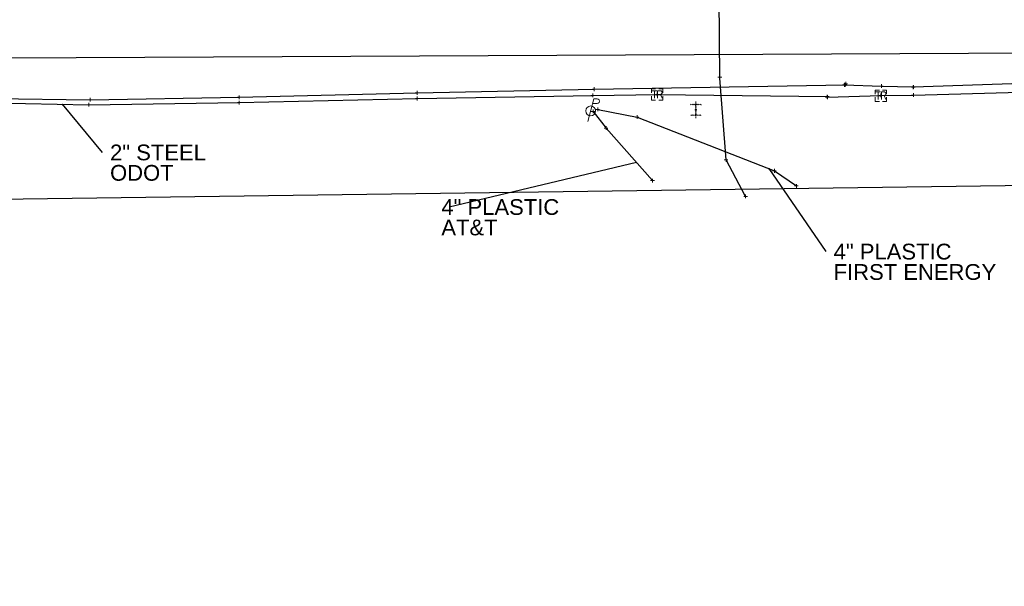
# Model space of a CAD drawing. Header units: feet. Extents: x 2474969 to 2485206, y 498780 to 500682.
# Tile 31 of 69: x 2478500 to 2478760, y 499918 to 500068. Entities that reach past the tile are written whole.
import ezdxf

# ---------------------------------------------------------------- set-up
doc = ezdxf.new("R2010")
doc.units = ezdxf.units.FT
doc.header["$MEASUREMENT"] = 0
for name, pattern in [('DGN Style 2', [0.017105, 0.010263, -0.006842]), ('DGN Style 7', [0.034211, 0.015395, -0.006842, 0.005132, -0.006842]), ('interconnectex', [0]), ('OhDOT_USTN2', [0.11, 0.069, -0.041])]:
    doc.linetypes.add(name, pattern=pattern)
for name, color, linetype in [('GT_X_Piling_Cells', 6, 'OhDOT_USTN2'), ('SG_X_Interconnect_Cable', 7, 'interconnectex'), ('SG_X_PullBox', 7, 'Continuous'), ('TX_X_10', 7, 'Continuous'), ('UT_X_Electric', 1, 'elecex'), ('UT_X_Electric_Cells', 1, 'Continuous'), ('UT_X_FO', 30, 'foex'), ('UT_X_Gas', 190, 'gasex'), ('UT_X_Telecom', 30, 'teleex')]:
    doc.layers.add(name, color=color, linetype=linetype)
doc.layers.add('GT_X_Piling_Cells (Construction)', color=6, linetype='DGN Style 2', lineweight=0)
doc.layers.add('SG_X_PullBox (Construction)', color=7, linetype='Continuous', lineweight=0)
doc.layers.add('SV_X_Shot_Marker (Construction)', color=2, linetype='Continuous', lineweight=0, transparency=0.5)
doc.styles.get("Standard").update_dxf_attribs({"font": 'arial.ttf'})
doc.styles.add('Standard-Linetype-Ex', font='font30.shx')
doc.styles.add('Style-Arial', font='arial.ttf')
doc.linetypes.add('elecex', pattern='A,0.2,-0.1,0.2,-0.1,0.2,-0.1,0.2,-0.1,["E",Standard-Linetype-Ex,S=0.14,R=0,X=0,Y=-0.05],-0.2', length=1.4)
doc.linetypes.add('foex', pattern='A,0.2,-0.1,0.2,-0.1,0.2,-0.1,0.2,-0.1,["FO",Standard-Linetype-Ex,S=0.14,R=0,X=0,Y=-0.05],-0.3', length=1.5)
doc.linetypes.add('gasex', pattern='A,0.2,-0.1,0.2,-0.1,0.2,-0.1,0.2,-0.1,["G",Standard-Linetype-Ex,S=0.14,R=0,X=0,Y=-0.05],-0.25', length=1.45)
doc.linetypes.add('teleex', pattern='A,0.2,-0.1,0.2,-0.1,0.2,-0.1,0.2,-0.1,["T",Standard-Linetype-Ex,S=0.14,R=0,X=0,Y=-0.05],-0.2', length=1.4)
doc.dimstyles.get("Standard").update_dxf_attribs({"dimtxt": 0.18, "dimasz": 0.18, "dimexe": 0.18, "dimexo": 0.0625, "dimgap": 0.09, "dimtad": 0, "dimtih": 1, "dimtoh": 1, "dimdec": 4, "dimzin": 0, "dimdsep": 46, "dimtxsty": 'Standard', "dimcen": 0.09, "dimadec": 0, "dimazin": 0, "dimtfac": 1, "dimtdec": 4, "dimtofl": 0, "dimtmove": 0, "dimatfit": 3, "dimfxl": 1, "dimtolj": 1, "dimtzin": 0, "dimarcsym": 0})

# ---------------------------------------------------------------- blocks, each defined once
blk = doc.blocks.new('SVPT_719')
at = {"layer": 'SV_X_Shot_Marker (Construction)', "transparency": 33554495}
for p, q in [((0, 0.025), (0, -0.025)), ((-0.025, 0), (0.025, 0))]:
    blk.add_line(p, q, dxfattribs=at)
blk.add_point((0, 0), dxfattribs=at)
blk = doc.blocks.new('SVPT_720')
at = {"layer": 'SV_X_Shot_Marker (Construction)', "transparency": 33554495}
for p, q in [((-0.025, 0), (0.025, 0)), ((0, 0.025), (0, -0.025))]:
    blk.add_line(p, q, dxfattribs=at)
blk.add_point((0, 0), dxfattribs=at)
blk = doc.blocks.new('SVPT_721')
at = {"layer": 'SV_X_Shot_Marker (Construction)', "transparency": 33554495}
for p, q in [((-0.025, 0), (0.025, 0)), ((0, 0.025), (0, -0.025))]:
    blk.add_line(p, q, dxfattribs=at)
blk.add_point((0, 0), dxfattribs=at)
blk = doc.blocks.new('SVPT_722')
at = {"layer": 'SV_X_Shot_Marker (Construction)', "transparency": 33554495}
for p, q in [((-0.025, 0), (0.025, 0)), ((0, 0.025), (0, -0.025))]:
    blk.add_line(p, q, dxfattribs=at)
blk.add_point((0, 0), dxfattribs=at)
blk = doc.blocks.new('SIGPB_32')
at = {"layer": 'SG_X_PullBox', "color": 7, "linetype": 'Continuous', "lineweight": 0, "flags": 128}
for points in [[(-0.02, 0.075), (-0.075, 0.075), (-0.075, 0.02)], [(-0.068, 0.05), (-0.006, 0.05)], [(-0.036, 0.05), (-0.036, -0.05)], [(0.006, -0.05), (0.006, 0.05), (0.043, 0.05), (0.047, 0.049), (0.053, 0.048), (0.055, 0.046), (0.058, 0.044), (0.061, 0.041), (0.063, 0.037), (0.065, 0.03), (0.065, 0.021), (0.064, 0.018), (0.062, 0.013), (0.059, 0.007), (0.056, 0.005), (0.054, 0.004), (0.052, 0.003), (0.05, 0.002), (0.043, 0.001), (0.006, 0.001)], [(0.075, 0.02), (0.075, 0.075), (0.02, 0.075)], [(0.043, 0.001), (0.065, -0.05)], [(-0.075, -0.02), (-0.075, -0.075), (-0.02, -0.075)], [(0.02, -0.075), (0.075, -0.075), (0.075, -0.02)]]:
    blk.add_lwpolyline(points, dxfattribs=at)
at = {"layer": 'SG_X_PullBox (Construction)', "color": 7, "linetype": 'Continuous', "lineweight": 30}
blk.add_point((0, 0), dxfattribs=at)
blk = doc.blocks.new('SVPT_723')
at = {"layer": 'SV_X_Shot_Marker (Construction)', "transparency": 33554495}
for p, q in [((-0.025, 0), (0.025, 0)), ((0, 0.025), (0, -0.025))]:
    blk.add_line(p, q, dxfattribs=at)
blk.add_point((0, 0), dxfattribs=at)
blk = doc.blocks.new('SVPT_724')
at = {"layer": 'SV_X_Shot_Marker (Construction)', "transparency": 33554495}
for p, q in [((-0.025, 0), (0.025, 0)), ((0, 0.025), (0, -0.025))]:
    blk.add_line(p, q, dxfattribs=at)
blk.add_point((0, 0), dxfattribs=at)
blk = doc.blocks.new('SVPT_725')
at = {"layer": 'SV_X_Shot_Marker (Construction)', "transparency": 33554495}
for p, q in [((-0.025, 0), (0.025, 0)), ((0, 0.025), (0, -0.025))]:
    blk.add_line(p, q, dxfattribs=at)
blk.add_point((0, 0), dxfattribs=at)
blk = doc.blocks.new('SVPT_726')
at = {"layer": 'SV_X_Shot_Marker (Construction)', "transparency": 33554495}
for p, q in [((-0.025, 0), (0.025, 0)), ((0, 0.025), (0, -0.025))]:
    blk.add_line(p, q, dxfattribs=at)
blk.add_point((0, 0), dxfattribs=at)
blk = doc.blocks.new('SVPT_727')
at = {"layer": 'SV_X_Shot_Marker (Construction)', "transparency": 33554495}
for p, q in [((-0.025, 0), (0.025, 0)), ((0, 0.025), (0, -0.025))]:
    blk.add_line(p, q, dxfattribs=at)
blk.add_point((0, 0), dxfattribs=at)
blk = doc.blocks.new('PP_10')
at = {"layer": 'UT_X_Electric_Cells', "color": 1, "linetype": 'Continuous', "lineweight": 0}
for p, q in [((0.043, 0.16), (-0.037, -0.14)), ((0.043, 0.16), (0.085, 0.16)), ((0.026, 0.096), (0.085, 0.096))]:
    blk.add_line(p, q, dxfattribs=at)
blk.add_circle((0, 0), 0.065, dxfattribs=at)
at = {"layer": 'UT_X_Electric_Cells', "color": 1, "linetype": 'Continuous', "lineweight": 0, "extrusion": (0, 0, -1)}
blk.add_arc((-0.086, 0.128), 0.0319, 88.8767, 271.1233, dxfattribs=at)
blk = doc.blocks.new('SVPT_728')
at = {"layer": 'SV_X_Shot_Marker (Construction)', "transparency": 33554495}
for p, q in [((-0.025, 0), (0.025, 0)), ((0, 0.025), (0, -0.025))]:
    blk.add_line(p, q, dxfattribs=at)
blk.add_point((0, 0), dxfattribs=at)
blk = doc.blocks.new('SVPT_729')
at = {"layer": 'SV_X_Shot_Marker (Construction)', "transparency": 33554495}
for p, q in [((-0.025, 0), (0.025, 0)), ((0, 0.025), (0, -0.025))]:
    blk.add_line(p, q, dxfattribs=at)
blk.add_point((0, 0), dxfattribs=at)
blk = doc.blocks.new('SVPT_730')
at = {"layer": 'SV_X_Shot_Marker (Construction)', "transparency": 33554495}
for p, q in [((-0.025, 0), (0.025, 0)), ((0, 0.025), (0, -0.025))]:
    blk.add_line(p, q, dxfattribs=at)
blk.add_point((0, 0), dxfattribs=at)
blk = doc.blocks.new('SVPT_731')
at = {"layer": 'SV_X_Shot_Marker (Construction)', "transparency": 33554495}
for p, q in [((-0.025, 0), (0.025, 0)), ((0, 0.025), (0, -0.025))]:
    blk.add_line(p, q, dxfattribs=at)
blk.add_point((0, 0), dxfattribs=at)
blk = doc.blocks.new('SVPT_732')
at = {"layer": 'SV_X_Shot_Marker (Construction)', "transparency": 33554495}
for p, q in [((-0.025, 0), (0.025, 0)), ((0, 0.025), (0, -0.025))]:
    blk.add_line(p, q, dxfattribs=at)
blk.add_point((0, 0), dxfattribs=at)
blk = doc.blocks.new('SVPT_733')
at = {"layer": 'SV_X_Shot_Marker (Construction)', "transparency": 33554495}
for p, q in [((-0.025, 0), (0.025, 0)), ((0, 0.025), (0, -0.025))]:
    blk.add_line(p, q, dxfattribs=at)
blk.add_point((0, 0), dxfattribs=at)
blk = doc.blocks.new('SVPT_734')
at = {"layer": 'SV_X_Shot_Marker (Construction)', "transparency": 33554495}
for p, q in [((-0.025, 0), (0.025, 0)), ((0, 0.025), (0, -0.025))]:
    blk.add_line(p, q, dxfattribs=at)
blk.add_point((0, 0), dxfattribs=at)
blk = doc.blocks.new('SVPT_735')
at = {"layer": 'SV_X_Shot_Marker (Construction)', "transparency": 33554495}
for p, q in [((-0.025, 0), (0.025, 0)), ((0, 0.025), (0, -0.025))]:
    blk.add_line(p, q, dxfattribs=at)
blk.add_point((0, 0), dxfattribs=at)
blk = doc.blocks.new('SVPT_736')
at = {"layer": 'SV_X_Shot_Marker (Construction)', "transparency": 33554495}
for p, q in [((-0.025, 0), (0.025, 0)), ((0, 0.025), (0, -0.025))]:
    blk.add_line(p, q, dxfattribs=at)
blk.add_point((0, 0), dxfattribs=at)
blk = doc.blocks.new('SVPT_737')
at = {"layer": 'SV_X_Shot_Marker (Construction)', "transparency": 33554495}
for p, q in [((-0.025, 0), (0.025, 0)), ((0, 0.025), (0, -0.025))]:
    blk.add_line(p, q, dxfattribs=at)
blk.add_point((0, 0), dxfattribs=at)
blk = doc.blocks.new('SVPT_738')
at = {"layer": 'SV_X_Shot_Marker (Construction)', "transparency": 33554495}
for p, q in [((-0.025, 0), (0.025, 0)), ((0, 0.025), (0, -0.025))]:
    blk.add_line(p, q, dxfattribs=at)
blk.add_point((0, 0), dxfattribs=at)
blk = doc.blocks.new('SVPT_739')
at = {"layer": 'SV_X_Shot_Marker (Construction)', "transparency": 33554495}
for p, q in [((-0.025, 0), (0.025, 0)), ((0, 0.025), (0, -0.025))]:
    blk.add_line(p, q, dxfattribs=at)
blk.add_point((0, 0), dxfattribs=at)
blk = doc.blocks.new('BEAM_PILE_2')
at = {"layer": 'GT_X_Piling_Cells', "color": 6, "linetype": 'Continuous', "lineweight": 0}
for p, q in [((-0.069, 0.065), (-0.059, 0.075)), ((-0.051, 0.065), (-0.041, 0.075)), ((-0.033, 0.065), (-0.023, 0.075)), ((-0.016, 0.065), (-0.006, 0.075)), ((-0.006, 0.057), (0.012, 0.075)), ((-0.005, 0.04), (0.005, 0.05)), ((-0.005, 0.023), (0.005, 0.033)), ((-0.005, 0.005), (0.005, 0.015)), ((0.02, 0.065), (0.03, 0.075)), ((0.037, 0.065), (0.047, 0.075)), ((0.055, 0.065), (0.065, 0.075)), ((0.073, 0.065), (0.075, 0.067)), ((-0.067, -0.075), (-0.057, -0.065)), ((-0.05, -0.075), (-0.04, -0.065)), ((-0.032, -0.075), (-0.022, -0.065)), ((-0.014, -0.075), (0.005, -0.055)), ((-0.005, -0.013), (0.005, -0.003)), ((-0.005, -0.03), (0.005, -0.02)), ((-0.005, -0.048), (0.005, -0.038)), ((0.003, -0.075), (0.014, -0.064)), ((0.021, -0.075), (0.031, -0.065)), ((0.039, -0.075), (0.049, -0.065)), ((0.056, -0.075), (0.066, -0.065)), ((0.074, -0.075), (0.075, -0.074))]:
    blk.add_line(p, q, dxfattribs=at)
at = {"layer": 'GT_X_Piling_Cells', "color": 2, "linetype": 'DGN Style 7', "lineweight": 0}
blk.add_line((0, -0.112), (0, 0.112), dxfattribs=at)
at = {"layer": 'GT_X_Piling_Cells (Construction)', "color": 2, "linetype": 'Continuous', "lineweight": 40}
blk.add_point((0, 0), dxfattribs=at)
blk = doc.blocks.new('SVPT_740')
at = {"layer": 'SV_X_Shot_Marker (Construction)', "transparency": 33554495}
for p, q in [((-0.025, 0), (0.025, 0)), ((0, 0.025), (0, -0.025))]:
    blk.add_line(p, q, dxfattribs=at)
blk.add_point((0, 0), dxfattribs=at)
blk = doc.blocks.new('SIGPB_33')
at = {"layer": 'SG_X_PullBox', "color": 7, "linetype": 'Continuous', "lineweight": 0, "flags": 128}
for points in [[(-0.02, 0.075), (-0.075, 0.075), (-0.075, 0.02)], [(-0.068, 0.05), (-0.006, 0.05)], [(-0.036, 0.05), (-0.036, -0.05)], [(0.006, -0.05), (0.006, 0.05), (0.043, 0.05), (0.047, 0.049), (0.053, 0.048), (0.055, 0.046), (0.058, 0.044), (0.061, 0.041), (0.063, 0.037), (0.065, 0.03), (0.065, 0.021), (0.064, 0.018), (0.062, 0.013), (0.059, 0.007), (0.056, 0.005), (0.054, 0.004), (0.052, 0.003), (0.05, 0.002), (0.043, 0.001), (0.006, 0.001)], [(0.075, 0.02), (0.075, 0.075), (0.02, 0.075)], [(0.043, 0.001), (0.065, -0.05)], [(-0.075, -0.02), (-0.075, -0.075), (-0.02, -0.075)], [(0.02, -0.075), (0.075, -0.075), (0.075, -0.02)]]:
    blk.add_lwpolyline(points, dxfattribs=at)
at = {"layer": 'SG_X_PullBox (Construction)', "color": 7, "linetype": 'Continuous', "lineweight": 30}
blk.add_point((0, 0), dxfattribs=at)
blk = doc.blocks.new('SVPT_741')
at = {"layer": 'SV_X_Shot_Marker (Construction)', "transparency": 33554495}
for p, q in [((-0.025, 0), (0.025, 0)), ((0, 0.025), (0, -0.025))]:
    blk.add_line(p, q, dxfattribs=at)
blk.add_point((0, 0), dxfattribs=at)
blk = doc.blocks.new('SVPT_742')
at = {"layer": 'SV_X_Shot_Marker (Construction)', "transparency": 33554495}
for p, q in [((-0.025, 0), (0.025, 0)), ((0, 0.025), (0, -0.025))]:
    blk.add_line(p, q, dxfattribs=at)
blk.add_point((0, 0), dxfattribs=at)
blk = doc.blocks.new('SVPT_743')
at = {"layer": 'SV_X_Shot_Marker (Construction)', "transparency": 33554495}
for p, q in [((-0.025, 0), (0.025, 0)), ((0, 0.025), (0, -0.025))]:
    blk.add_line(p, q, dxfattribs=at)
blk.add_point((0, 0), dxfattribs=at)
blk = doc.blocks.new('SVPT_744')
at = {"layer": 'SV_X_Shot_Marker (Construction)', "transparency": 33554495}
for p, q in [((-0.025, 0), (0.025, 0)), ((0, 0.025), (0, -0.025))]:
    blk.add_line(p, q, dxfattribs=at)
blk.add_point((0, 0), dxfattribs=at)
blk = doc.blocks.new('SVPT_745')
at = {"layer": 'SV_X_Shot_Marker (Construction)', "transparency": 33554495}
for p, q in [((-0.025, 0), (0.025, 0)), ((0, 0.025), (0, -0.025))]:
    blk.add_line(p, q, dxfattribs=at)
blk.add_point((0, 0), dxfattribs=at)
blk = doc.blocks.new('SVPT_746')
at = {"layer": 'SV_X_Shot_Marker (Construction)', "transparency": 33554495}
for p, q in [((-0.025, 0), (0.025, 0)), ((0, 0.025), (0, -0.025))]:
    blk.add_line(p, q, dxfattribs=at)
blk.add_point((0, 0), dxfattribs=at)
blk = doc.blocks.new('SVPT_747')
at = {"layer": 'SV_X_Shot_Marker (Construction)', "transparency": 33554495}
for p, q in [((-0.025, 0), (0.025, 0)), ((0, 0.025), (0, -0.025))]:
    blk.add_line(p, q, dxfattribs=at)
blk.add_point((0, 0), dxfattribs=at)
blk = doc.blocks.new('SVPT_748')
at = {"layer": 'SV_X_Shot_Marker (Construction)', "transparency": 33554495}
for p, q in [((-0.025, 0), (0.025, 0)), ((0, 0.025), (0, -0.025))]:
    blk.add_line(p, q, dxfattribs=at)
blk.add_point((0, 0), dxfattribs=at)
blk = doc.blocks.new('TerminatorOpen_0.5')
at = {"color": 0, "linetype": 'ByBlock', "lineweight": -2}
for q in [(-1, 0.25), (-1, 0), (-1, -0.25)]:
    blk.add_line((0, 0), q, dxfattribs=at)

msp = doc.modelspace()

# ---------------------------------------------------------------- linework, layer by layer
at = {"layer": 'SG_X_Interconnect_Cable'}
for points in [[(2478713.27, 500047.66, 1108.55), (2478713.36, 500047.56, 1108.51), (2478727.51, 500048.02, 1109.01), (2478736.13, 500048.11, 1108.94), (2478798.6, 500049.89, 1108.77), (2478835.04, 500050.57, 1108.6), (2478900.89, 500052.64, 1108.23), (2478954.23, 500053.73, 1108.06), (2478956.32, 500053.88, 1108.17), (2478958.11, 500052.89, 1108.42)], [(2478184.97, 500041.94, 1098.37), (2478254.24, 500043.29, 1100.12), (2478279.35, 500043.18, 1100.72), (2478301.48, 500043.12, 1101.22), (2478310.04, 500041.02, 1101.53), (2478314.26, 500039, 1101.56), (2478320.16, 500038.64, 1101.59), (2478332.25, 500037.9, 1101.97), (2478342.89, 500038.24, 1102.13), (2478354.96, 500040.46, 1102.49), (2478364.74, 500041.72, 1102.55), (2478402.13, 500041.16, 1103.8), (2478404.79, 500041.24, 1103.93), (2478419.74, 500042.03, 1104.07), (2478450.37, 500044.29, 1104.84), (2478492.73, 500046.02, 1105.64), (2478517.97, 500045.56, 1106.31), (2478557.77, 500046.12, 1106.95), (2478604.84, 500047.21, 1107.79), (2478651.28, 500048.03, 1108.3), (2478668.34, 500048.3, 1108.39), (2478713.28, 500047.7, 1108.39)]]:
    msp.add_polyline3d(points, dxfattribs=at)
at = {"layer": 'TX_X_10', "flags": 128}
msp.add_lwpolyline([(2477769.95, 500054.35), (2477803.71, 499918.26), (2477849.8, 499929.69), (2477829.5, 499998.87), (2477857.5, 500011.97), (2478851.28, 500025.47), (2479972.66, 500033.68), (2479972.96, 499992.65), (2480049.05, 499993.16), (2480040.12, 500065.36)], close=True, dxfattribs=at)
at = {"layer": 'UT_X_Electric', "flags": 128}
msp.add_lwpolyline([(2478652.58, 500044.33), (2478662.98, 500042.29), (2478699.33, 500028.09), (2478705.13, 500024.1)], dxfattribs=at)
at = {"layer": 'UT_X_FO', "flags": 128}
for points in [[(2478718.18, 500051.07), (2478717.82, 500050.81), (2478727.63, 500050.49), (2478736.08, 500050.27), (2478798.62, 500052.43), (2478834.83, 500052.46), (2478901.31, 500053.25), (2478957.99, 500054.88), (2478991, 500055.29), (2479021.39, 500055.82), (2479073.75, 500056.01), (2479117.85, 500057.26), (2479157.12, 500056.18), (2479173.31, 500053.28), (2479203.06, 500053.86), (2479239.9, 500054.31), (2479267.9, 500054.86), (2479332.88, 500055.01), (2479408.75, 500055.28), (2479449.15, 500055.43), (2479471.36, 500055.54), (2479564.5, 500054.32), (2479594.2, 500051.8), (2479626.04, 500053.19), (2479665.86, 500053.76), (2479708.48, 500054.45), (2479753.31, 500054.97), (2479800.04, 500055.74), (2479862.03, 500058.02), (2479911.63, 500058.45), (2480000.41, 500058.8), (2480020.59, 500058.71), (2480040.69, 500058.31)], [(2478093.29, 500027.25), (2478099.5, 500027.38), (2478102.34, 500028.66), (2478117.75, 500033.52), (2478124.41, 500035.22), (2478184.96, 500035.66), (2478254.01, 500037.83), (2478279.74, 500037.99), (2478305.62, 500036.35), (2478334.48, 500036.01), (2478345.03, 500036.84), (2478362.07, 500039.7), (2478370.27, 500042.85), (2478404.77, 500043.45), (2478420.03, 500045.27), (2478450.15, 500046.63), (2478492.94, 500047.24), (2478518.31, 500046.87), (2478557.77, 500047.52), (2478604.78, 500048.71), (2478651.68, 500049.67), (2478718.02, 500050.78)]]:
    msp.add_lwpolyline(points, dxfattribs=at)
at = {"layer": 'UT_X_Gas'}
msp.add_line((2478684.9, 500052.54), (2478684.36, 500123.46), dxfattribs=at)
at = {"layer": 'UT_X_Gas', "flags": 128}
msp.add_lwpolyline([(2478691.7, 500021.32), (2478686.54, 500031), (2478684.9, 500052.54)], dxfattribs=at)
at = {"layer": 'UT_X_Telecom'}
msp.add_polyline3d([(2478651.34, 500043.79, 0), (2478654.78, 500039.39, 0), (2478667.06, 500025.51, 0)], dxfattribs=at)

# ---------------------------------------------------------------- block references
at = {"layer": 'GT_X_Piling_Cells', "color": 2, "linetype": 'DGN Style 7', "lineweight": 0, "xscale": 20, "yscale": 20, "zscale": 20}
msp.add_blockref('BEAM_PILE_2', (2478678.52, 500044.21, 1108.32), dxfattribs=at)
at = {"layer": 'SG_X_PullBox', "color": 7, "linetype": 'Continuous', "lineweight": 0, "xscale": 20, "yscale": 20, "zscale": 20}
for name, p in [('SIGPB_33', (2478668.31, 500048.26, 1108.4)), ('SIGPB_32', (2478727.49, 500047.95, 1109.03))]:
    msp.add_blockref(name, p, dxfattribs=at)
at = {"layer": 'SV_X_Shot_Marker (Construction)', "transparency": 33554495, "xscale": 20, "yscale": 20, "zscale": 20}
for name, p in [('SVPT_739', (2478684.88, 500052.86, 1107.93)), ('SVPT_742', (2478651.68, 500049.67, 1108.24)), ('SVPT_724', (2478717.82, 500050.81, 1108.41)), ('SVPT_735', (2478718.02, 500050.78, 1108.36)), ('SVPT_727', (2478718.18, 500051.07, 1108.46)), ('SVPT_723', (2478727.63, 500050.49, 1109.06)), ('SVPT_720', (2478736.07, 500050.18, 1108.87)), ('SVPT_719', (2478736.08, 500050.27, 1108.96)), ('SVPT_747', (2478518.31, 500046.87, 1106.38)), ('SVPT_746', (2478557.77, 500047.52, 1107.04)), ('SVPT_743', (2478604.78, 500048.71, 1107.81)), ('SVPT_744', (2478604.84, 500047.21, 1107.79)), ('SVPT_741', (2478651.28, 500048.03, 1108.3)), ('SVPT_740', (2478668.34, 500048.3, 1108.39)), ('SVPT_726', (2478713.27, 500047.66, 1108.55)), ('SVPT_736', (2478713.28, 500047.7, 1108.39)), ('SVPT_725', (2478713.36, 500047.56, 1108.51)), ('SVPT_722', (2478727.51, 500048.02, 1109.01)), ('SVPT_721', (2478736.13, 500048.11, 1108.94)), ('SVPT_748', (2478517.97, 500045.56, 1106.31)), ('SVPT_745', (2478557.77, 500046.12, 1106.95)), ('SVPT_731', (2478652.58, 500044.33, 1108.1)), ('SVPT_728', (2478651.34, 500043.79, 1108.19)), ('SVPT_732', (2478662.98, 500042.29, 1108.31)), ('SVPT_729', (2478654.78, 500039.39, 1108.26)), ('SVPT_738', (2478686.54, 500031, 1107.77)), ('SVPT_733', (2478699.33, 500028.09, 1107.86)), ('SVPT_730', (2478667.06, 500025.51, 1106.71)), ('SVPT_734', (2478705.13, 500024.1, 1107.42)), ('SVPT_737', (2478691.7, 500021.32, 1107.15))]:
    msp.add_blockref(name, p, dxfattribs=at)
at = {"layer": 'UT_X_Electric_Cells', "color": 1, "linetype": 'Continuous', "lineweight": 0, "xscale": 20, "yscale": 20, "zscale": 20}
msp.add_blockref('PP_10', (2478650.71, 500043.93, 1108.12), dxfattribs=at)

# ---------------------------------------------------------------- texts
at = {"layer": 'Defpoints', "color": 7, "insert": (2478523.58, 500035.03, 1106.12), "char_height": 4.167, "attachment_point": 1, "line_spacing_factor": 0.776524, "style": 'Style-Arial'}
msp.add_mtext('2" STEEL \\PODOT', dxfattribs=at)
at = {"layer": 'Defpoints', "color": 7, "attachment_point": 1, "rotation": 0, "line_spacing_factor": 0.776524, "style": 'Style-Arial'}
for s, insert, char_height in [('4" PLASTIC\\PAT&T', (2478611.22, 500020.6, 1107.24), 4.167), ('4" PLASTIC\\PFIRST ENERGY', (2478714.99, 500008.82, 1107.88), 4.1671)]:
    msp.add_mtext(s, dxfattribs=dict(at, insert=insert, char_height=char_height))

# ---------------------------------------------------------------- leaders
at = {"layer": 'Defpoints', "color": 7}
for points in [[(2478510.87, 500045.69, 1106.12), (2478521.49, 500032.95, 1106.12)], [(2478662.84, 500030.28, 1107.24), (2478613.3, 500018.52, 1107.24)], [(2478697.83, 500028.68, 1107.88), (2478712.91, 500006.74, 1107.88)]]:
    msp.add_leader(points, dimstyle='Standard', override={"dimscale": 0, "dimtxt": 0.208348, "dimasz": 0.208348, "dimgap": 0.104174, "dimtad": 0, "dimtxsty": 'Style-Arial', "dimclrd": 7, "dimldrblk": 'TerminatorOpen_0.5'}, dxfattribs=at)

doc.saveas('drawing.dxf')
